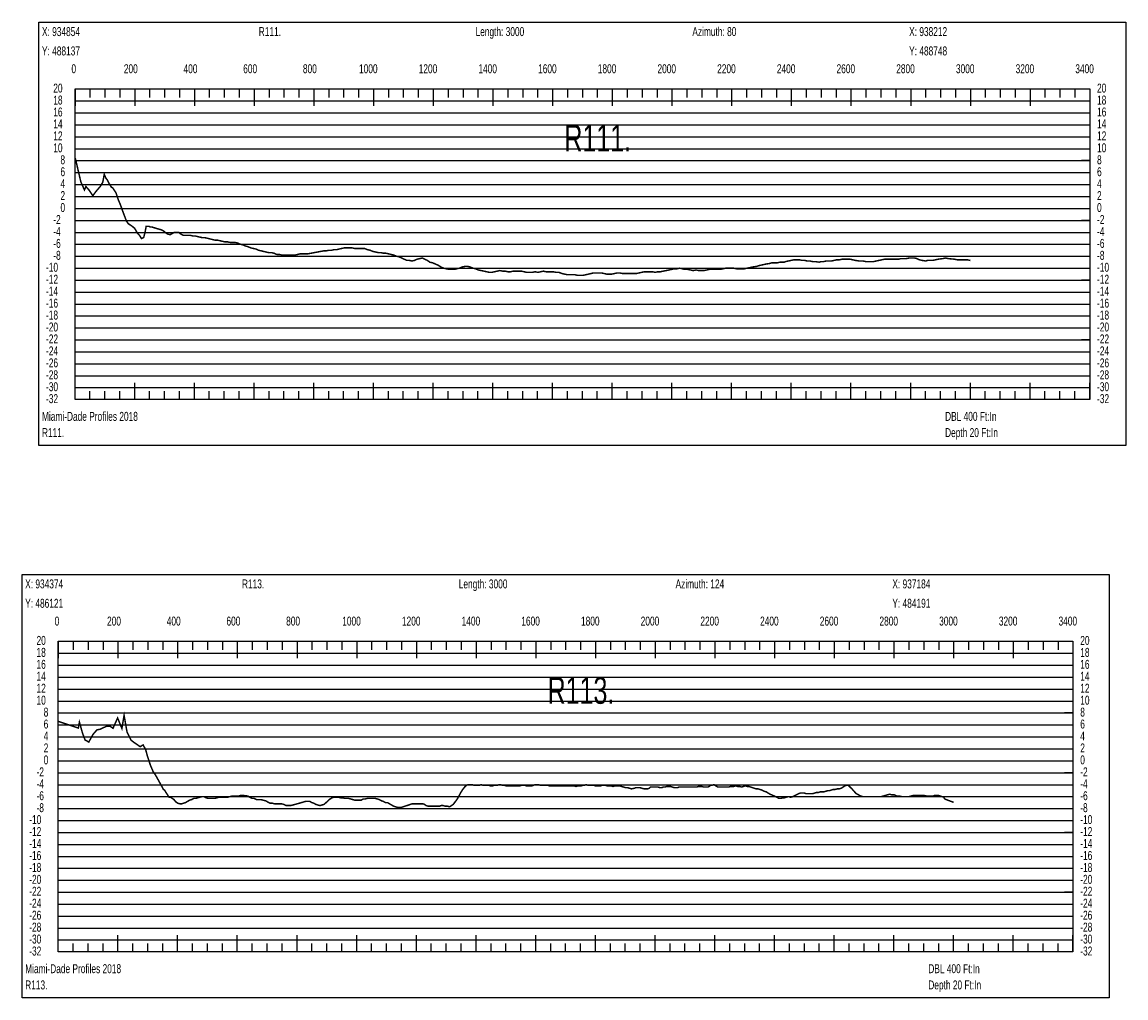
# Model space of a CAD drawing. Header units: inches. Extents: x 471865 to 538526, y 1054316 to 1102451.
# Tile 109 of 114: x 534827 to 538526, y 1089015 to 1092283. Entities that reach past the tile are written whole.
import ezdxf

# ---------------------------------------------------------------- set-up
doc = ezdxf.new("R2010")
doc.units = ezdxf.units.IN
doc.header["$MEASUREMENT"] = 0
for name, color, linetype in [('LABELS', 7, 'Continuous'), ('X_Gr1', 7, 'Continuous'), ('XSECTION', 7, 'Continuous')]:
    doc.layers.add(name, color=color, linetype=linetype)
doc.styles.get("Standard").update_dxf_attribs({"font": 'arial.ttf'})

msp = doc.modelspace()

# ---------------------------------------------------------------- linework, layer by layer
at = {"layer": 'X_Gr1', "color": 6, "linetype": 'Continuous', "lineweight": 18, "true_color": 0xff00ff, "transparency": 33554687, "const_width": 5}
for points in [[(535005.4, 1091826.8), (535005.4, 1091826.8), (535023.7, 1091748.8), (535028.3, 1091737), (535036.1, 1091721.1), (535040.8, 1091732.1), (535052.2, 1091719.4), (535063.9, 1091701.5), (535077.3, 1091719), (535089.5, 1091733), (535097.3, 1091746.7), (535102.4, 1091772.9), (535107.9, 1091760.2), (535112.9, 1091753.7), (535117.8, 1091743.6), (535125.7, 1091730.6), (535130.6, 1091727.7), (535142, 1091710.6), (535150, 1091686.4), (535156.7, 1091670.7), (535163.9, 1091650.4), (535176.8, 1091616.2), (535183.2, 1091607.4), (535193.2, 1091601.1), (535203.9, 1091592.7), (535213.4, 1091576.1), (535220.2, 1091568.8), (535227.3, 1091557.8), (535234.5, 1091561.3), (535239.5, 1091580.9), (535242.7, 1091598.8), (535247.2, 1091598.8), (535251.8, 1091598.8), (535256.6, 1091596.8), (535262, 1091596.8), (535267.8, 1091594.8), (535274.2, 1091592.8), (535280.9, 1091590.8), (535287.8, 1091588.8), (535294.8, 1091586.8), (535301.7, 1091582.8), (535308.7, 1091576.8), (535315.7, 1091572.8), (535322.8, 1091570.8), (535330.2, 1091574.8), (535337.2, 1091578.8), (535344.4, 1091578.8), (535351.8, 1091578.8), (535359.3, 1091572.8), (535367.2, 1091568.8), (535374.9, 1091568.8), (535382.8, 1091568.8), (535390.6, 1091568.8), (535398.3, 1091566.8), (535406.3, 1091566.8), (535414.3, 1091564.8), (535422.8, 1091562.8), (535431.3, 1091560.8), (535440, 1091560.8), (535448.6, 1091558.8), (535456.6, 1091556.8), (535464.6, 1091554.8), (535472.9, 1091552.8), (535481.3, 1091552.8), (535489.8, 1091550.8), (535498.4, 1091548.8), (535507.3, 1091546.8), (535516.1, 1091546.8), (535524.8, 1091544.8), (535533.4, 1091544.8), (535541.5, 1091544.8), (535549.9, 1091542.8), (535558.6, 1091538.8), (535567.2, 1091536.8), (535575.9, 1091532.8), (535584.2, 1091530.8), (535592.8, 1091526.8), (535601.7, 1091524.8), (535610.7, 1091522.8), (535619.7, 1091518.8), (535628.2, 1091516.8), (535636.5, 1091514.8), (535644.8, 1091512.8), (535653.4, 1091510.8), (535662.6, 1091510.8), (535671.5, 1091508.8), (535680.2, 1091504.8), (535688.5, 1091504.8), (535697.3, 1091502.8), (535706.9, 1091502.8), (535716.1, 1091502.8), (535725.1, 1091502.8), (535733.8, 1091502.8), (535742.2, 1091502.8), (535750.6, 1091504.8), (535758.8, 1091506.8), (535767.2, 1091506.8), (535775.7, 1091506.8), (535784.2, 1091506.8), (535790.1, 1091507.9), (535796, 1091509), (535801.9, 1091510.1), (535807.8, 1091511.2), (535813.7, 1091512.3), (535819.6, 1091513.4), (535825.5, 1091514.5), (535831.4, 1091515.6), (535837.3, 1091516.7), (535837.7, 1091516.8), (535846.3, 1091516.8), (535855.2, 1091518.8), (535864.1, 1091518.8), (535872.6, 1091520.8), (535880.9, 1091520.8), (535889.1, 1091522.8), (535897.9, 1091524.8), (535906.7, 1091526.8), (535915.5, 1091526.8), (535924.5, 1091526.8), (535932.5, 1091526.8), (535940.9, 1091524.8), (535949.2, 1091524.8), (535957.7, 1091524.8), (535966.4, 1091524.8), (535974.8, 1091524.8), (535983.9, 1091520.8), (535993.2, 1091518.8), (536002.6, 1091514.8), (536012, 1091512.8), (536020.9, 1091510.8), (536029.6, 1091510.8), (536038.1, 1091508.8), (536046.4, 1091508.8), (536054.9, 1091506.8), (536063.4, 1091504.8), (536072.3, 1091502.8), (536081.3, 1091498.8), (536090.1, 1091496.8), (536099, 1091492.8), (536107.5, 1091488.8), (536116.2, 1091484.8), (536124.8, 1091484.8), (536133.3, 1091482.8), (536142, 1091484.8), (536150.6, 1091488.8), (536159.4, 1091490.8), (536168.2, 1091492.8), (536176.6, 1091488.8), (536184.9, 1091484.8), (536193.3, 1091478.8), (536202.3, 1091476.8), (536211.6, 1091472.8), (536220.9, 1091468.8), (536230.4, 1091462.8), (536239.4, 1091458.8), (536248.3, 1091456.8), (536257.2, 1091454.8), (536266, 1091454.8), (536274.9, 1091454.8), (536283.7, 1091456.8), (536292.7, 1091458.8), (536301.9, 1091462.8), (536311, 1091464.8), (536320.1, 1091464.8), (536328.8, 1091462.8), (536337.7, 1091458.8), (536346.6, 1091456.8), (536355.7, 1091452.8), (536365.3, 1091450.8), (536374.6, 1091448.8), (536383.7, 1091446.8), (536392.6, 1091444.8), (536401.1, 1091444.8), (536410, 1091446.8), (536419, 1091448.8), (536428.1, 1091450.8), (536437.2, 1091448.8), (536445.9, 1091448.8), (536454.7, 1091446.8), (536463.4, 1091446.8), (536472.5, 1091448.8), (536481.9, 1091448.8), (536491.1, 1091448.8), (536500.4, 1091448.8), (536509, 1091446.8), (536517.7, 1091444.8), (536526.8, 1091444.8), (536536.3, 1091444.8), (536546.1, 1091446.8), (536555.3, 1091444.8), (536564.6, 1091446.8), (536573.8, 1091448.8), (536582.5, 1091446.8), (536590.8, 1091446.8), (536598.7, 1091446.8), (536607.1, 1091446.8), (536616.2, 1091444.8), (536625.9, 1091444.8), (536636, 1091440.8), (536645.2, 1091438.8), (536654, 1091436.8), (536662.4, 1091436.8), (536670.6, 1091436.8), (536679.3, 1091436.8), (536688.2, 1091434.8), (536697.4, 1091434.8), (536706.8, 1091434.8), (536715.8, 1091436.8), (536724.7, 1091438.8), (536733.1, 1091440.8), (536741.2, 1091442.8), (536749.8, 1091442.8), (536759, 1091442.8), (536768.6, 1091442.8), (536777.5, 1091440.8), (536786.1, 1091438.8), (536794.5, 1091438.8), (536802.9, 1091438.8), (536811.7, 1091440.8), (536820.6, 1091442.8), (536830.1, 1091442.8), (536839.7, 1091440.8), (536849.1, 1091440.8), (536858.4, 1091440.8), (536867.5, 1091440.8), (536876.5, 1091440.8), (536885.2, 1091440.8), (536893.9, 1091442.8), (536903.1, 1091444.8), (536912.2, 1091446.8), (536921.6, 1091446.8), (536930.9, 1091446.8), (536939.8, 1091446.8), (536948.2, 1091444.8), (536956.8, 1091446.8), (536965.8, 1091446.8), (536974.9, 1091448.8), (536984.8, 1091450.8), (536995, 1091452.8), (537003.6, 1091454.8), (537012.7, 1091456.8), (537021.6, 1091456.8), (537030.2, 1091458.8), (537038.7, 1091456.8), (537047.2, 1091454.8), (537056.6, 1091454.8), (537066.3, 1091452.8), (537075.6, 1091450.8), (537085.2, 1091452.8), (537094.4, 1091450.8), (537103.3, 1091450.8), (537112.1, 1091450.8), (537120.9, 1091452.8), (537130.2, 1091454.8), (537139.5, 1091454.8), (537148.8, 1091454.8), (537157.8, 1091454.8), (537166.6, 1091454.8), (537175.6, 1091456.8), (537184.4, 1091458.8), (537193.4, 1091458.8), (537202.4, 1091458.8), (537211.2, 1091458.8), (537220.3, 1091456.8), (537229.3, 1091456.8), (537238.3, 1091456.8), (537247.4, 1091456.8), (537256.6, 1091458.8), (537266, 1091460.8), (537275.2, 1091462.8), (537289.1, 1091464.8), (537293.8, 1091466.8), (537302.5, 1091468.8), (537311.5, 1091470.8), (537320.4, 1091472.8), (537333.9, 1091474.8), (537338.5, 1091476.8), (537347.7, 1091476.8), (537357.3, 1091476.8), (537366.5, 1091478.8), (537380.3, 1091478.8), (537385, 1091480.8), (537394.2, 1091482.8), (537403.8, 1091484.8), (537413.2, 1091486.8), (537422.4, 1091486.8), (537431.6, 1091486.8), (537440.3, 1091484.8), (537449.2, 1091484.8), (537457.9, 1091482.8), (537466.8, 1091482.8), (537475.9, 1091480.8), (537484.9, 1091480.8), (537498.5, 1091478.8), (537503.1, 1091480.8), (537512.2, 1091480.8), (537521.3, 1091482.8), (537530.2, 1091482.8), (537539, 1091482.8), (537547.6, 1091484.8), (537556.4, 1091486.8), (537565.4, 1091486.8), (537574.3, 1091488.8), (537583.6, 1091488.8), (537592.7, 1091488.8), (537601.7, 1091488.8), (537610.5, 1091486.8), (537619.2, 1091484.8), (537632.3, 1091482.8), (537636.6, 1091482.8), (537645.3, 1091482.8), (537654, 1091480.8), (537662.7, 1091480.8), (537671.5, 1091480.8), (537680, 1091480.8), (537688.7, 1091482.8), (537698, 1091484.8), (537707.4, 1091486.8), (537717.1, 1091488.8), (537726.1, 1091488.8), (537734.7, 1091488.8), (537743.1, 1091488.8), (537751.6, 1091488.8), (537765.1, 1091488.8), (537769.8, 1091490.8), (537779.6, 1091490.8), (537789.6, 1091490.8), (537799.2, 1091492.8), (537812.9, 1091492.8), (537817.3, 1091492.8), (537825.5, 1091490.8), (537833.8, 1091486.8), (537842.2, 1091484.8), (537855.8, 1091482.8), (537860.3, 1091484.8), (537869.4, 1091484.8), (537878.6, 1091484.8), (537887.5, 1091486.8), (537896.1, 1091488.8), (537911.9, 1091490.8), (537920.9, 1091492.8), (537930.8, 1091490.8), (537951.3, 1091488.8), (537961, 1091486.8), (537970.3, 1091486.8), (537978.7, 1091486.8), (537990.8, 1091486.8), (537994.9, 1091486.8), (538003.4, 1091484.8), (538004.4, 1091484.6)], [(534948.2, 1089941.3), (534948.2, 1089941.3), (535015.5, 1089918.9), (535019.1, 1089938.7), (535029.5, 1089901.8), (535038.1, 1089878.9), (535050.5, 1089872.1), (535064.5, 1089897.4), (535077.7, 1089912.7), (535088.9, 1089915.1), (535100.1, 1089920.4), (535110.3, 1089924.9), (535122.3, 1089924.8), (535131.6, 1089918), (535147.1, 1089952.6), (535161.4, 1089917.8), (535168.8, 1089961.4), (535178.5, 1089906.3), (535192.2, 1089878.1), (535202.6, 1089870.3), (535212.5, 1089863.6), (535222.7, 1089856.5), (535232.6, 1089862.5), (535241.3, 1089846), (535247.4, 1089823.6), (535256.5, 1089795.8), (535265.4, 1089774.6), (535275, 1089760), (535287.5, 1089737.4), (535300.7, 1089713.4), (535304.3, 1089711), (535319.4, 1089687.3), (535324.4, 1089687.3), (535330.1, 1089683.3), (535336, 1089679.3), (535342.4, 1089671.3), (535348.8, 1089667.3), (535355.2, 1089665.3), (535361.8, 1089665.3), (535368.4, 1089667.3), (535374.9, 1089669.3), (535381.4, 1089673.3), (535388.3, 1089677.3), (535395.2, 1089679.3), (535402.1, 1089683.3), (535409.2, 1089683.3), (535416, 1089685.3), (535422.9, 1089687.3), (535429.8, 1089689.3), (535436.5, 1089689.3), (535443.6, 1089685.3), (535450.8, 1089683.3), (535458.2, 1089683.3), (535465.8, 1089683.3), (535472.9, 1089683.3), (535480, 1089685.3), (535487, 1089687.3), (535494.1, 1089687.3), (535501.3, 1089687.3), (535508.4, 1089687.3), (535515.8, 1089687.3), (535523.4, 1089689.3), (535530.9, 1089691.3), (535538.5, 1089691.3), (535545.7, 1089691.3), (535552.8, 1089691.3), (535560, 1089693.3), (535567.5, 1089693.3), (535582.6, 1089691.3), (535590.2, 1089687.3), (535597.5, 1089683.3), (535604.9, 1089683.3), (535612.3, 1089679.3), (535619.7, 1089679.3), (535627.2, 1089679.3), (535634.9, 1089677.3), (535642.6, 1089675.3), (535650.3, 1089671.3), (535657.5, 1089667.3), (535665, 1089667.3), (535672.5, 1089665.3), (535680.2, 1089665.3), (535688.2, 1089665.3), (535696, 1089665.3), (535703.8, 1089663.3), (535711.6, 1089659.3), (535719.4, 1089659.3), (535727, 1089659.3), (535734.5, 1089661.3), (535741.9, 1089663.3), (535749.1, 1089665.3), (535756.3, 1089667.3), (535763.3, 1089669.3), (535770, 1089671.3), (535776.9, 1089673.3), (535783.9, 1089673.3), (535791, 1089673.3), (535798, 1089669.3), (535804.5, 1089667.3), (535811.1, 1089663.3), (535817.8, 1089661.3), (535824.8, 1089659.3), (535832, 1089661.3), (535838.9, 1089663.3), (535845.7, 1089669.3), (535852.2, 1089675.3), (535858.7, 1089681.3), (535865.6, 1089685.3), (535872.5, 1089687.3), (535879.8, 1089687.3), (535887.1, 1089687.3), (535894.3, 1089685.3), (535901.4, 1089685.3), (535908.1, 1089683.3), (535914.8, 1089683.3), (535921.5, 1089683.3), (535928.4, 1089681.3), (535935.4, 1089679.3), (535942.4, 1089677.3), (535949.5, 1089677.3), (535956.4, 1089677.3), (535963.2, 1089677.3), (535970, 1089681.3), (535976.6, 1089681.3), (535983.5, 1089683.3), (535990.3, 1089683.3), (535997, 1089683.3), (536004, 1089683.3), (536010.9, 1089683.3), (536017.7, 1089681.3), (536024.4, 1089679.3), (536030.9, 1089675.3), (536037.6, 1089673.3), (536044.3, 1089669.3), (536051.2, 1089669.3), (536058.1, 1089665.3), (536064.9, 1089661.3), (536071.8, 1089657.3), (536078.3, 1089655.3), (536084.9, 1089653.3), (536091.3, 1089653.3), (536097.7, 1089653.3), (536104.1, 1089655.3), (536110.3, 1089657.3), (536116.5, 1089659.3), (536122.6, 1089661.3), (536128.4, 1089663.3), (536134.2, 1089665.3), (536140, 1089665.3), (536146, 1089665.3), (536152, 1089665.3), (536157.9, 1089665.3), (536163.8, 1089665.3), (536169.5, 1089665.3), (536175.3, 1089663.3), (536181.2, 1089659.3), (536186.9, 1089657.3), (536192.8, 1089657.3), (536199.1, 1089657.3), (536205.8, 1089657.3), (536212.7, 1089657.3), (536219.2, 1089657.3), (536225.6, 1089657.3), (536231.6, 1089659.3), (536237.9, 1089659.3), (536244.7, 1089657.3), (536251.8, 1089657.3), (536259.3, 1089655.3), (536265.8, 1089659.3), (536271.8, 1089663.3), (536277.7, 1089671.3), (536284, 1089679.3), (536290.6, 1089691.3), (536297.1, 1089703.3), (536303.5, 1089713.3), (536309.8, 1089721.3), (536315.9, 1089727.3), (536322, 1089729.3), (536328.2, 1089729.3), (536334.6, 1089729.3), (536341, 1089727.3), (536347.3, 1089727.3), (536353.6, 1089727.3), (536359.5, 1089727.3), (536365.3, 1089729.3), (536371.1, 1089727.3), (536377, 1089727.3), (536383.4, 1089727.3), (536389.9, 1089727.3), (536396.7, 1089725.3), (536403.2, 1089725.3), (536409.1, 1089727.3), (536414.7, 1089727.3), (536420, 1089727.3), (536425.2, 1089729.3), (536430.5, 1089729.3), (536436.1, 1089727.3), (536442.3, 1089727.3), (536448.3, 1089725.3), (536453.9, 1089725.3), (536458.9, 1089725.3), (536463.7, 1089725.3), (536468.7, 1089725.3), (536473.8, 1089725.3), (536479.3, 1089725.3), (536484.8, 1089725.3), (536490.1, 1089725.3), (536495.4, 1089725.3), (536500.4, 1089727.3), (536505.6, 1089727.3), (536511.1, 1089727.3), (536517, 1089725.3), (536523.4, 1089725.3), (536529.5, 1089725.3), (536535.2, 1089725.3), (536540.7, 1089727.3), (536546, 1089729.3), (536551.5, 1089729.3), (536557.1, 1089729.3), (536562.9, 1089727.3), (536568.8, 1089727.3), (536574.7, 1089727.3), (536580.9, 1089727.3), (536587.5, 1089727.3), (536594.5, 1089725.3), (536601.3, 1089725.3), (536607.4, 1089725.3), (536613.1, 1089725.3), (536618.7, 1089725.3), (536624.6, 1089725.3), (536630.4, 1089725.3), (536635.9, 1089725.3), (536641.1, 1089725.3), (536646.5, 1089725.3), (536652.2, 1089725.3), (536658.4, 1089725.3), (536664.7, 1089725.3), (536671.1, 1089725.3), (536677.2, 1089725.3), (536683.1, 1089723.3), (536688.9, 1089725.3), (536694.7, 1089725.3), (536700.6, 1089725.3), (536706, 1089727.3), (536711.4, 1089727.3), (536717, 1089729.3), (536723, 1089727.3), (536729.5, 1089727.3), (536735.9, 1089727.3), (536742.3, 1089727.3), (536748.5, 1089725.3), (536754.5, 1089725.3), (536760.1, 1089725.3), (536765.4, 1089725.3), (536770.5, 1089727.3), (536775.8, 1089727.3), (536781.3, 1089727.3), (536787.4, 1089725.3), (536793.8, 1089725.3), (536800.3, 1089725.3), (536806.9, 1089723.3), (536813.1, 1089725.3), (536818.8, 1089725.3), (536824.1, 1089725.3), (536829.6, 1089725.3), (536835.8, 1089723.3), (536842.3, 1089721.3), (536849.2, 1089719.3), (536855.8, 1089719.3), (536862.1, 1089717.3), (536868.2, 1089715.3), (536878.4, 1089717.3), (536883.4, 1089719.3), (536889.5, 1089719.3), (536896.7, 1089719.3), (536904.1, 1089717.3), (536911.2, 1089715.3), (536917.5, 1089715.3), (536923.1, 1089715.3), (536928, 1089717.3), (536932.9, 1089721.3), (536938.4, 1089721.3), (536944.7, 1089721.3), (536951.4, 1089721.3), (536958.1, 1089721.3), (536964.4, 1089719.3), (536970.3, 1089719.3), (536975.7, 1089721.3), (536981.1, 1089721.3), (536986.8, 1089723.3), (536993, 1089723.3), (536999.6, 1089723.3), (537006.2, 1089721.3), (537012.3, 1089719.3), (537017.8, 1089719.3), (537022.9, 1089719.3), (537028.3, 1089721.3), (537034, 1089721.3), (537040.2, 1089721.3), (537046.3, 1089721.3), (537052.3, 1089721.3), (537058.3, 1089721.3), (537064.3, 1089721.3), (537070.3, 1089721.3), (537076.3, 1089721.3), (537082.2, 1089721.3), (537087.9, 1089721.3), (537093.2, 1089723.3), (537098.7, 1089723.3), (537104.6, 1089723.3), (537111.2, 1089721.3), (537117.9, 1089721.3), (537123.9, 1089721.3), (537129.2, 1089723.3), (537134.1, 1089727.3), (537139.1, 1089727.3), (537145.1, 1089729.3), (537151.6, 1089725.3), (537158.3, 1089721.3), (537164.7, 1089721.3), (537170.7, 1089721.3), (537176.8, 1089721.3), (537182.8, 1089721.3), (537188.8, 1089721.3), (537194.7, 1089721.3), (537200.4, 1089723.3), (537206.1, 1089723.3), (537211.8, 1089723.3), (537218, 1089725.3), (537224.6, 1089723.3), (537231.4, 1089723.3), (537238.2, 1089721.3), (537250.3, 1089725.3), (537256.2, 1089723.3), (537262.1, 1089723.3), (537268.2, 1089721.3), (537274.2, 1089719.3), (537280.1, 1089717.3), (537286.1, 1089715.3), (537292.3, 1089715.3), (537299, 1089713.3), (537306, 1089711.3), (537313.1, 1089707.3), (537320.2, 1089705.3), (537326.8, 1089701.3), (537333.3, 1089697.3), (537347.5, 1089691.3), (537355.4, 1089687.3), (537362.9, 1089683.3), (537369.5, 1089683.3), (537375.3, 1089685.3), (537381, 1089685.3), (537387.5, 1089687.3), (537394.7, 1089689.3), (537402.3, 1089687.3), (537409.9, 1089689.3), (537417.2, 1089693.3), (537429.4, 1089699.3), (537435, 1089701.3), (537440.9, 1089701.3), (537447.2, 1089701.3), (537454.1, 1089699.3), (537461.5, 1089699.3), (537468.9, 1089699.3), (537476.1, 1089699.3), (537482.8, 1089701.3), (537489.3, 1089703.3), (537495.6, 1089703.3), (537501.8, 1089705.3), (537508, 1089705.3), (537514.2, 1089705.3), (537520.4, 1089707.3), (537526.5, 1089709.3), (537532.6, 1089709.3), (537538.8, 1089711.3), (537545.1, 1089713.3), (537551.7, 1089713.3), (537558.3, 1089715.3), (537565.1, 1089715.3), (537571.7, 1089717.3), (537577.8, 1089721.3), (537583.8, 1089725.3), (537589.6, 1089727.3), (537595.4, 1089727.3), (537601.2, 1089721.3), (537607.6, 1089715.3), (537614.5, 1089707.3), (537621.8, 1089699.3), (537629.5, 1089695.3), (537637, 1089691.3), (537644, 1089689.3), (537650.4, 1089689.3), (537663.5, 1089689.3), (537671, 1089689.3), (537679.4, 1089689.3), (537688.3, 1089689.3), (537697.5, 1089689.3), (537706.1, 1089689.3), (537726.6, 1089695.3), (537733.4, 1089697.3), (537741.3, 1089695.3), (537749.4, 1089695.3), (537757.6, 1089691.3), (537765.8, 1089691.3), (537774.2, 1089689.3), (537782.7, 1089689.3), (537791, 1089689.3), (537798.7, 1089689.3), (537805.9, 1089691.3), (537812.7, 1089693.3), (537825.6, 1089693.3), (537832.9, 1089693.3), (537844.9, 1089693.3), (537849, 1089693.3), (537857.7, 1089691.3), (537865.9, 1089691.3), (537873, 1089691.3), (537879.2, 1089691.3), (537885, 1089693.3), (537890.9, 1089693.3), (537897, 1089693.3), (537903.9, 1089691.3), (537915, 1089687.3), (537918.7, 1089681.3), (537924.2, 1089679.2), (537930.1, 1089676.9), (537936, 1089674.7), (537941.9, 1089672.4), (537947.8, 1089670.2), (537948.2, 1089670)]]:
    msp.add_lwpolyline(points, dxfattribs=at)
at = {"layer": 'XSECTION', "color": 18, "linetype": 'Continuous', "true_color": 0x000000}
for points in [[(534883.2, 1092282.8), (538525.6, 1092282.8), (538525.6, 1090864.8), (534883.2, 1090864.8), (534883.2, 1092282.8)], [(535004.4, 1092058.8), (538404.4, 1092058.8), (538404.4, 1091018.8), (535004.4, 1091018.8), (535004.4, 1092058.8)], [(535004.4, 1092058.8), (535004.4, 1092002.4)], [(535004.4, 1092058.8), (535004.4, 1092002.4)], [(535004.4, 1092058.8), (535004.4, 1092030.8)], [(535004.4, 1092058.8), (535004.4, 1092030.8)], [(535054.4, 1092058.8), (535054.4, 1092030.8)], [(535104.4, 1092058.8), (535104.4, 1092030.8)], [(535154.4, 1092058.8), (535154.4, 1092030.8)], [(535204.4, 1092058.8), (535204.4, 1092002.4)], [(535204.4, 1092058.8), (535204.4, 1092030.8)], [(535254.4, 1092058.8), (535254.4, 1092030.8)], [(535304.4, 1092058.8), (535304.4, 1092030.8)], [(535354.4, 1092058.8), (535354.4, 1092030.8)], [(535404.4, 1092058.8), (535404.4, 1092002.4)], [(535404.4, 1092058.8), (535404.4, 1092030.8)], [(535454.4, 1092058.8), (535454.4, 1092030.8)], [(535504.4, 1092058.8), (535504.4, 1092030.8)], [(535554.4, 1092058.8), (535554.4, 1092030.8)], [(535604.4, 1092058.8), (535604.4, 1092002.4)], [(535604.4, 1092058.8), (535604.4, 1092030.8)], [(535654.4, 1092058.8), (535654.4, 1092030.8)], [(535704.4, 1092058.8), (535704.4, 1092030.8)], [(535754.4, 1092058.8), (535754.4, 1092030.8)], [(535804.4, 1092058.8), (535804.4, 1092002.4)], [(535804.4, 1092058.8), (535804.4, 1092030.8)], [(535854.4, 1092058.8), (535854.4, 1092030.8)], [(535904.4, 1092058.8), (535904.4, 1092030.8)], [(535954.4, 1092058.8), (535954.4, 1092030.8)], [(536004.4, 1092058.8), (536004.4, 1092002.4)], [(536004.4, 1092058.8), (536004.4, 1092030.8)], [(536054.4, 1092058.8), (536054.4, 1092030.8)], [(536104.4, 1092058.8), (536104.4, 1092030.8)], [(536154.4, 1092058.8), (536154.4, 1092030.8)], [(536204.4, 1092058.8), (536204.4, 1092002.4)], [(536204.4, 1092058.8), (536204.4, 1092030.8)], [(536254.4, 1092058.8), (536254.4, 1092030.8)], [(536304.4, 1092058.8), (536304.4, 1092030.8)], [(536354.4, 1092058.8), (536354.4, 1092030.8)], [(536404.4, 1092058.8), (536404.4, 1092002.4)], [(536404.4, 1092058.8), (536404.4, 1092030.8)], [(536454.4, 1092058.8), (536454.4, 1092030.8)], [(536504.4, 1092058.8), (536504.4, 1092030.8)], [(536554.4, 1092058.8), (536554.4, 1092030.8)], [(536604.4, 1092058.8), (536604.4, 1092002.4)], [(536604.4, 1092058.8), (536604.4, 1092030.8)], [(536654.4, 1092058.8), (536654.4, 1092030.8)], [(536704.4, 1092058.8), (536704.4, 1092030.8)], [(536754.4, 1092058.8), (536754.4, 1092030.8)], [(536804.4, 1092058.8), (536804.4, 1092002.4)], [(536804.4, 1092058.8), (536804.4, 1092030.8)], [(536854.4, 1092058.8), (536854.4, 1092030.8)], [(536904.4, 1092058.8), (536904.4, 1092030.8)], [(536954.4, 1092058.8), (536954.4, 1092030.8)], [(537004.4, 1092058.8), (537004.4, 1092002.4)], [(537004.4, 1092058.8), (537004.4, 1092030.8)], [(537054.4, 1092058.8), (537054.4, 1092030.8)], [(537104.4, 1092058.8), (537104.4, 1092030.8)], [(537154.4, 1092058.8), (537154.4, 1092030.8)], [(537204.4, 1092058.8), (537204.4, 1092002.4)], [(537204.4, 1092058.8), (537204.4, 1092030.8)], [(537254.4, 1092058.8), (537254.4, 1092030.8)], [(537304.4, 1092058.8), (537304.4, 1092030.8)], [(537354.4, 1092058.8), (537354.4, 1092030.8)], [(537404.4, 1092058.8), (537404.4, 1092002.4)], [(537404.4, 1092058.8), (537404.4, 1092030.8)], [(537454.4, 1092058.8), (537454.4, 1092030.8)], [(537504.4, 1092058.8), (537504.4, 1092030.8)], [(537554.4, 1092058.8), (537554.4, 1092030.8)], [(537604.4, 1092058.8), (537604.4, 1092002.4)], [(537604.4, 1092058.8), (537604.4, 1092030.8)], [(537654.4, 1092058.8), (537654.4, 1092030.8)], [(537704.4, 1092058.8), (537704.4, 1092030.8)], [(537754.4, 1092058.8), (537754.4, 1092030.8)], [(537804.4, 1092058.8), (537804.4, 1092002.4)], [(537804.4, 1092058.8), (537804.4, 1092030.8)], [(537854.4, 1092058.8), (537854.4, 1092030.8)], [(537904.4, 1092058.8), (537904.4, 1092030.8)], [(537954.4, 1092058.8), (537954.4, 1092030.8)], [(538004.4, 1092058.8), (538004.4, 1092002.4)], [(538004.4, 1092058.8), (538004.4, 1092030.8)], [(538054.4, 1092058.8), (538054.4, 1092030.8)], [(538104.4, 1092058.8), (538104.4, 1092030.8)], [(538154.4, 1092058.8), (538154.4, 1092030.8)], [(538204.4, 1092058.8), (538204.4, 1092002.4)], [(538204.4, 1092058.8), (538204.4, 1092030.8)], [(538254.4, 1092058.8), (538254.4, 1092030.8)], [(538304.4, 1092058.8), (538304.4, 1092030.8)], [(538354.4, 1092058.8), (538354.4, 1092030.8)], [(538404.4, 1092058.8), (538404.4, 1092002.4)], [(538404.4, 1092058.8), (538404.4, 1092030.8)], [(535004.4, 1091818.8), (535032.4, 1091818.8)], [(538404.4, 1091818.8), (538376.4, 1091818.8)], [(535004.4, 1091618.8), (535032.4, 1091618.8)], [(538404.4, 1091618.8), (538376.4, 1091618.8)], [(535004.4, 1091418.8), (535032.4, 1091418.8)], [(538404.4, 1091418.8), (538376.4, 1091418.8)], [(535004.4, 1091218.8), (535032.4, 1091218.8)], [(538404.4, 1091218.8), (538376.4, 1091218.8)], [(535004.4, 1091018.8), (535004.4, 1091075.2)], [(535004.4, 1091018.8), (535004.4, 1091075.2)], [(535004.4, 1091018.8), (535004.4, 1091046.8)], [(535004.4, 1091018.8), (535004.4, 1091046.8)], [(535054.4, 1091018.8), (535054.4, 1091046.8)], [(535104.4, 1091018.8), (535104.4, 1091046.8)], [(535154.4, 1091018.8), (535154.4, 1091046.8)], [(535204.4, 1091018.8), (535204.4, 1091075.2)], [(535204.4, 1091018.8), (535204.4, 1091046.8)], [(535254.4, 1091018.8), (535254.4, 1091046.8)], [(535304.4, 1091018.8), (535304.4, 1091046.8)], [(535354.4, 1091018.8), (535354.4, 1091046.8)], [(535404.4, 1091018.8), (535404.4, 1091075.2)], [(535404.4, 1091018.8), (535404.4, 1091046.8)], [(535454.4, 1091018.8), (535454.4, 1091046.8)], [(535504.4, 1091018.8), (535504.4, 1091046.8)], [(535554.4, 1091018.8), (535554.4, 1091046.8)], [(535604.4, 1091018.8), (535604.4, 1091075.2)], [(535604.4, 1091018.8), (535604.4, 1091046.8)], [(535654.4, 1091018.8), (535654.4, 1091046.8)], [(535704.4, 1091018.8), (535704.4, 1091046.8)], [(535754.4, 1091018.8), (535754.4, 1091046.8)], [(535804.4, 1091018.8), (535804.4, 1091075.2)], [(535804.4, 1091018.8), (535804.4, 1091046.8)], [(535854.4, 1091018.8), (535854.4, 1091046.8)], [(535904.4, 1091018.8), (535904.4, 1091046.8)], [(535954.4, 1091018.8), (535954.4, 1091046.8)], [(536004.4, 1091018.8), (536004.4, 1091075.2)], [(536004.4, 1091018.8), (536004.4, 1091046.8)], [(536054.4, 1091018.8), (536054.4, 1091046.8)], [(536104.4, 1091018.8), (536104.4, 1091046.8)], [(536154.4, 1091018.8), (536154.4, 1091046.8)], [(536204.4, 1091018.8), (536204.4, 1091075.2)], [(536204.4, 1091018.8), (536204.4, 1091046.8)], [(536254.4, 1091018.8), (536254.4, 1091046.8)], [(536304.4, 1091018.8), (536304.4, 1091046.8)], [(536354.4, 1091018.8), (536354.4, 1091046.8)], [(536404.4, 1091018.8), (536404.4, 1091075.2)], [(536404.4, 1091018.8), (536404.4, 1091046.8)], [(536454.4, 1091018.8), (536454.4, 1091046.8)], [(536504.4, 1091018.8), (536504.4, 1091046.8)], [(536554.4, 1091018.8), (536554.4, 1091046.8)], [(536604.4, 1091018.8), (536604.4, 1091075.2)], [(536604.4, 1091018.8), (536604.4, 1091046.8)], [(536654.4, 1091018.8), (536654.4, 1091046.8)], [(536704.4, 1091018.8), (536704.4, 1091046.8)], [(536754.4, 1091018.8), (536754.4, 1091046.8)], [(536804.4, 1091018.8), (536804.4, 1091075.2)], [(536804.4, 1091018.8), (536804.4, 1091046.8)], [(536854.4, 1091018.8), (536854.4, 1091046.8)], [(536904.4, 1091018.8), (536904.4, 1091046.8)], [(536954.4, 1091018.8), (536954.4, 1091046.8)], [(537004.4, 1091018.8), (537004.4, 1091075.2)], [(537004.4, 1091018.8), (537004.4, 1091046.8)], [(537054.4, 1091018.8), (537054.4, 1091046.8)], [(537104.4, 1091018.8), (537104.4, 1091046.8)], [(537154.4, 1091018.8), (537154.4, 1091046.8)], [(537204.4, 1091018.8), (537204.4, 1091075.2)], [(537204.4, 1091018.8), (537204.4, 1091046.8)], [(537254.4, 1091018.8), (537254.4, 1091046.8)], [(537304.4, 1091018.8), (537304.4, 1091046.8)], [(537354.4, 1091018.8), (537354.4, 1091046.8)], [(537404.4, 1091018.8), (537404.4, 1091075.2)], [(537404.4, 1091018.8), (537404.4, 1091046.8)], [(537454.4, 1091018.8), (537454.4, 1091046.8)], [(537504.4, 1091018.8), (537504.4, 1091046.8)], [(537554.4, 1091018.8), (537554.4, 1091046.8)], [(537604.4, 1091018.8), (537604.4, 1091075.2)], [(537604.4, 1091018.8), (537604.4, 1091046.8)], [(537654.4, 1091018.8), (537654.4, 1091046.8)], [(537704.4, 1091018.8), (537704.4, 1091046.8)], [(537754.4, 1091018.8), (537754.4, 1091046.8)], [(537804.4, 1091018.8), (537804.4, 1091075.2)], [(537804.4, 1091018.8), (537804.4, 1091046.8)], [(537854.4, 1091018.8), (537854.4, 1091046.8)], [(537904.4, 1091018.8), (537904.4, 1091046.8)], [(537954.4, 1091018.8), (537954.4, 1091046.8)], [(538004.4, 1091018.8), (538004.4, 1091075.2)], [(538004.4, 1091018.8), (538004.4, 1091046.8)], [(538054.4, 1091018.8), (538054.4, 1091046.8)], [(538104.4, 1091018.8), (538104.4, 1091046.8)], [(538154.4, 1091018.8), (538154.4, 1091046.8)], [(538204.4, 1091018.8), (538204.4, 1091075.2)], [(538204.4, 1091018.8), (538204.4, 1091046.8)], [(538254.4, 1091018.8), (538254.4, 1091046.8)], [(538304.4, 1091018.8), (538304.4, 1091046.8)], [(538354.4, 1091018.8), (538354.4, 1091046.8)], [(538404.4, 1091018.8), (538404.4, 1091075.2)], [(538404.4, 1091018.8), (538404.4, 1091046.8)], [(534827, 1090433.3), (538469.4, 1090433.3), (538469.4, 1089015.3), (534827, 1089015.3), (534827, 1090433.3)], [(534948.2, 1090209.3), (538348.2, 1090209.3), (538348.2, 1089169.3), (534948.2, 1089169.3), (534948.2, 1090209.3)], [(534948.2, 1090209.3), (534948.2, 1090152.9)], [(534948.2, 1090209.3), (534948.2, 1090152.9)], [(534948.2, 1090209.3), (534948.2, 1090181.3)], [(534948.2, 1090209.3), (534948.2, 1090181.3)], [(534998.2, 1090209.3), (534998.2, 1090181.3)], [(535048.2, 1090209.3), (535048.2, 1090181.3)], [(535098.2, 1090209.3), (535098.2, 1090181.3)], [(535148.2, 1090209.3), (535148.2, 1090152.9)], [(535148.2, 1090209.3), (535148.2, 1090181.3)], [(535198.2, 1090209.3), (535198.2, 1090181.3)], [(535248.2, 1090209.3), (535248.2, 1090181.3)], [(535298.2, 1090209.3), (535298.2, 1090181.3)], [(535348.2, 1090209.3), (535348.2, 1090152.9)], [(535348.2, 1090209.3), (535348.2, 1090181.3)], [(535398.2, 1090209.3), (535398.2, 1090181.3)], [(535448.2, 1090209.3), (535448.2, 1090181.3)], [(535498.2, 1090209.3), (535498.2, 1090181.3)], [(535548.2, 1090209.3), (535548.2, 1090152.9)], [(535548.2, 1090209.3), (535548.2, 1090181.3)], [(535598.2, 1090209.3), (535598.2, 1090181.3)], [(535648.2, 1090209.3), (535648.2, 1090181.3)], [(535698.2, 1090209.3), (535698.2, 1090181.3)], [(535748.2, 1090209.3), (535748.2, 1090152.9)], [(535748.2, 1090209.3), (535748.2, 1090181.3)], [(535798.2, 1090209.3), (535798.2, 1090181.3)], [(535848.2, 1090209.3), (535848.2, 1090181.3)], [(535898.2, 1090209.3), (535898.2, 1090181.3)], [(535948.2, 1090209.3), (535948.2, 1090152.9)], [(535948.2, 1090209.3), (535948.2, 1090181.3)], [(535998.2, 1090209.3), (535998.2, 1090181.3)], [(536048.2, 1090209.3), (536048.2, 1090181.3)], [(536098.2, 1090209.3), (536098.2, 1090181.3)], [(536148.2, 1090209.3), (536148.2, 1090152.9)], [(536148.2, 1090209.3), (536148.2, 1090181.3)], [(536198.2, 1090209.3), (536198.2, 1090181.3)], [(536248.2, 1090209.3), (536248.2, 1090181.3)], [(536298.2, 1090209.3), (536298.2, 1090181.3)], [(536348.2, 1090209.3), (536348.2, 1090152.9)], [(536348.2, 1090209.3), (536348.2, 1090181.3)], [(536398.2, 1090209.3), (536398.2, 1090181.3)], [(536448.2, 1090209.3), (536448.2, 1090181.3)], [(536498.2, 1090209.3), (536498.2, 1090181.3)], [(536548.2, 1090209.3), (536548.2, 1090152.9)], [(536548.2, 1090209.3), (536548.2, 1090181.3)], [(536598.2, 1090209.3), (536598.2, 1090181.3)], [(536648.2, 1090209.3), (536648.2, 1090181.3)], [(536698.2, 1090209.3), (536698.2, 1090181.3)], [(536748.2, 1090209.3), (536748.2, 1090152.9)], [(536748.2, 1090209.3), (536748.2, 1090181.3)], [(536798.2, 1090209.3), (536798.2, 1090181.3)], [(536848.2, 1090209.3), (536848.2, 1090181.3)], [(536898.2, 1090209.3), (536898.2, 1090181.3)], [(536948.2, 1090209.3), (536948.2, 1090152.9)], [(536948.2, 1090209.3), (536948.2, 1090181.3)], [(536998.2, 1090209.3), (536998.2, 1090181.3)], [(537048.2, 1090209.3), (537048.2, 1090181.3)], [(537098.2, 1090209.3), (537098.2, 1090181.3)], [(537148.2, 1090209.3), (537148.2, 1090152.9)], [(537148.2, 1090209.3), (537148.2, 1090181.3)], [(537198.2, 1090209.3), (537198.2, 1090181.3)], [(537248.2, 1090209.3), (537248.2, 1090181.3)], [(537298.2, 1090209.3), (537298.2, 1090181.3)], [(537348.2, 1090209.3), (537348.2, 1090152.9)], [(537348.2, 1090209.3), (537348.2, 1090181.3)], [(537398.2, 1090209.3), (537398.2, 1090181.3)], [(537448.2, 1090209.3), (537448.2, 1090181.3)], [(537498.2, 1090209.3), (537498.2, 1090181.3)], [(537548.2, 1090209.3), (537548.2, 1090152.9)], [(537548.2, 1090209.3), (537548.2, 1090181.3)], [(537598.2, 1090209.3), (537598.2, 1090181.3)], [(537648.2, 1090209.3), (537648.2, 1090181.3)], [(537698.2, 1090209.3), (537698.2, 1090181.3)], [(537748.2, 1090209.3), (537748.2, 1090152.9)], [(537748.2, 1090209.3), (537748.2, 1090181.3)], [(537798.2, 1090209.3), (537798.2, 1090181.3)], [(537848.2, 1090209.3), (537848.2, 1090181.3)], [(537898.2, 1090209.3), (537898.2, 1090181.3)], [(537948.2, 1090209.3), (537948.2, 1090152.9)], [(537948.2, 1090209.3), (537948.2, 1090181.3)], [(537998.2, 1090209.3), (537998.2, 1090181.3)], [(538048.2, 1090209.3), (538048.2, 1090181.3)], [(538098.2, 1090209.3), (538098.2, 1090181.3)], [(538148.2, 1090209.3), (538148.2, 1090152.9)], [(538148.2, 1090209.3), (538148.2, 1090181.3)], [(538198.2, 1090209.3), (538198.2, 1090181.3)], [(538248.2, 1090209.3), (538248.2, 1090181.3)], [(538298.2, 1090209.3), (538298.2, 1090181.3)], [(538348.2, 1090209.3), (538348.2, 1090152.9)], [(538348.2, 1090209.3), (538348.2, 1090181.3)], [(534948.2, 1089969.3), (534976.2, 1089969.3)], [(538348.2, 1089969.3), (538320.2, 1089969.3)], [(534948.2, 1089769.3), (534976.2, 1089769.3)], [(538348.2, 1089769.3), (538320.2, 1089769.3)], [(534948.2, 1089569.3), (534976.2, 1089569.3)], [(538348.2, 1089569.3), (538320.2, 1089569.3)], [(534948.2, 1089369.3), (534976.2, 1089369.3)], [(538348.2, 1089369.3), (538320.2, 1089369.3)], [(534948.2, 1089169.3), (534948.2, 1089225.7)], [(534948.2, 1089169.3), (534948.2, 1089225.7)], [(534948.2, 1089169.3), (534948.2, 1089197.3)], [(534948.2, 1089169.3), (534948.2, 1089197.3)], [(534998.2, 1089169.3), (534998.2, 1089197.3)], [(535048.2, 1089169.3), (535048.2, 1089197.3)], [(535098.2, 1089169.3), (535098.2, 1089197.3)], [(535148.2, 1089169.3), (535148.2, 1089225.7)], [(535148.2, 1089169.3), (535148.2, 1089197.3)], [(535198.2, 1089169.3), (535198.2, 1089197.3)], [(535248.2, 1089169.3), (535248.2, 1089197.3)], [(535298.2, 1089169.3), (535298.2, 1089197.3)], [(535348.2, 1089169.3), (535348.2, 1089225.7)], [(535348.2, 1089169.3), (535348.2, 1089197.3)], [(535398.2, 1089169.3), (535398.2, 1089197.3)], [(535448.2, 1089169.3), (535448.2, 1089197.3)], [(535498.2, 1089169.3), (535498.2, 1089197.3)], [(535548.2, 1089169.3), (535548.2, 1089225.7)], [(535548.2, 1089169.3), (535548.2, 1089197.3)], [(535598.2, 1089169.3), (535598.2, 1089197.3)], [(535648.2, 1089169.3), (535648.2, 1089197.3)], [(535698.2, 1089169.3), (535698.2, 1089197.3)], [(535748.2, 1089169.3), (535748.2, 1089225.7)], [(535748.2, 1089169.3), (535748.2, 1089197.3)], [(535798.2, 1089169.3), (535798.2, 1089197.3)], [(535848.2, 1089169.3), (535848.2, 1089197.3)], [(535898.2, 1089169.3), (535898.2, 1089197.3)], [(535948.2, 1089169.3), (535948.2, 1089225.7)], [(535948.2, 1089169.3), (535948.2, 1089197.3)], [(535998.2, 1089169.3), (535998.2, 1089197.3)], [(536048.2, 1089169.3), (536048.2, 1089197.3)], [(536098.2, 1089169.3), (536098.2, 1089197.3)], [(536148.2, 1089169.3), (536148.2, 1089225.7)], [(536148.2, 1089169.3), (536148.2, 1089197.3)], [(536198.2, 1089169.3), (536198.2, 1089197.3)], [(536248.2, 1089169.3), (536248.2, 1089197.3)], [(536298.2, 1089169.3), (536298.2, 1089197.3)], [(536348.2, 1089169.3), (536348.2, 1089225.7)], [(536348.2, 1089169.3), (536348.2, 1089197.3)], [(536398.2, 1089169.3), (536398.2, 1089197.3)], [(536448.2, 1089169.3), (536448.2, 1089197.3)], [(536498.2, 1089169.3), (536498.2, 1089197.3)], [(536548.2, 1089169.3), (536548.2, 1089225.7)], [(536548.2, 1089169.3), (536548.2, 1089197.3)], [(536598.2, 1089169.3), (536598.2, 1089197.3)], [(536648.2, 1089169.3), (536648.2, 1089197.3)], [(536698.2, 1089169.3), (536698.2, 1089197.3)], [(536748.2, 1089169.3), (536748.2, 1089225.7)], [(536748.2, 1089169.3), (536748.2, 1089197.3)], [(536798.2, 1089169.3), (536798.2, 1089197.3)], [(536848.2, 1089169.3), (536848.2, 1089197.3)], [(536898.2, 1089169.3), (536898.2, 1089197.3)], [(536948.2, 1089169.3), (536948.2, 1089225.7)], [(536948.2, 1089169.3), (536948.2, 1089197.3)], [(536998.2, 1089169.3), (536998.2, 1089197.3)], [(537048.2, 1089169.3), (537048.2, 1089197.3)], [(537098.2, 1089169.3), (537098.2, 1089197.3)], [(537148.2, 1089169.3), (537148.2, 1089225.7)], [(537148.2, 1089169.3), (537148.2, 1089197.3)], [(537198.2, 1089169.3), (537198.2, 1089197.3)], [(537248.2, 1089169.3), (537248.2, 1089197.3)], [(537298.2, 1089169.3), (537298.2, 1089197.3)], [(537348.2, 1089169.3), (537348.2, 1089225.7)], [(537348.2, 1089169.3), (537348.2, 1089197.3)], [(537398.2, 1089169.3), (537398.2, 1089197.3)], [(537448.2, 1089169.3), (537448.2, 1089197.3)], [(537498.2, 1089169.3), (537498.2, 1089197.3)], [(537548.2, 1089169.3), (537548.2, 1089225.7)], [(537548.2, 1089169.3), (537548.2, 1089197.3)], [(537598.2, 1089169.3), (537598.2, 1089197.3)], [(537648.2, 1089169.3), (537648.2, 1089197.3)], [(537698.2, 1089169.3), (537698.2, 1089197.3)], [(537748.2, 1089169.3), (537748.2, 1089225.7)], [(537748.2, 1089169.3), (537748.2, 1089197.3)], [(537798.2, 1089169.3), (537798.2, 1089197.3)], [(537848.2, 1089169.3), (537848.2, 1089197.3)], [(537898.2, 1089169.3), (537898.2, 1089197.3)], [(537948.2, 1089169.3), (537948.2, 1089225.7)], [(537948.2, 1089169.3), (537948.2, 1089197.3)], [(537998.2, 1089169.3), (537998.2, 1089197.3)], [(538048.2, 1089169.3), (538048.2, 1089197.3)], [(538098.2, 1089169.3), (538098.2, 1089197.3)], [(538148.2, 1089169.3), (538148.2, 1089225.7)], [(538148.2, 1089169.3), (538148.2, 1089197.3)], [(538198.2, 1089169.3), (538198.2, 1089197.3)], [(538248.2, 1089169.3), (538248.2, 1089197.3)], [(538298.2, 1089169.3), (538298.2, 1089197.3)], [(538348.2, 1089169.3), (538348.2, 1089225.7)], [(538348.2, 1089169.3), (538348.2, 1089197.3)]]:
    msp.add_lwpolyline(points, dxfattribs=at)
at = {"layer": 'XSECTION', "color": 18, "true_color": 0x000000}
for points in [[(535004.4, 1092018.8), (538404.4, 1092018.8)], [(535004.4, 1091978.8), (538404.4, 1091978.8)], [(535004.4, 1091938.8), (538404.4, 1091938.8)], [(535004.4, 1091898.8), (538404.4, 1091898.8)], [(535004.4, 1091858.8), (538404.4, 1091858.8)], [(535004.4, 1091818.8), (538404.4, 1091818.8)], [(535004.4, 1091778.8), (538404.4, 1091778.8)], [(535004.4, 1091738.8), (538404.4, 1091738.8)], [(535004.4, 1091698.8), (538404.4, 1091698.8)], [(535004.4, 1091658.8), (538404.4, 1091658.8)], [(535004.4, 1091618.8), (538404.4, 1091618.8)], [(535004.4, 1091578.8), (538404.4, 1091578.8)], [(535004.4, 1091538.8), (538404.4, 1091538.8)], [(535004.4, 1091498.8), (538404.4, 1091498.8)], [(535004.4, 1091458.8), (538404.4, 1091458.8)], [(535004.4, 1091418.8), (538404.4, 1091418.8)], [(535004.4, 1091378.8), (538404.4, 1091378.8)], [(535004.4, 1091338.8), (538404.4, 1091338.8)], [(535004.4, 1091298.8), (538404.4, 1091298.8)], [(535004.4, 1091258.8), (538404.4, 1091258.8)], [(535004.4, 1091218.8), (538404.4, 1091218.8)], [(535004.4, 1091178.8), (538404.4, 1091178.8)], [(535004.4, 1091138.8), (538404.4, 1091138.8)], [(535004.4, 1091098.8), (538404.4, 1091098.8)], [(535004.4, 1091058.8), (538404.4, 1091058.8)], [(534948.2, 1090169.3), (538348.2, 1090169.3)], [(534948.2, 1090129.3), (538348.2, 1090129.3)], [(534948.2, 1090089.3), (538348.2, 1090089.3)], [(534948.2, 1090049.3), (538348.2, 1090049.3)], [(534948.2, 1090009.3), (538348.2, 1090009.3)], [(534948.2, 1089969.3), (538348.2, 1089969.3)], [(534948.2, 1089929.3), (538348.2, 1089929.3)], [(534948.2, 1089889.3), (538348.2, 1089889.3)], [(534948.2, 1089849.3), (538348.2, 1089849.3)], [(534948.2, 1089809.3), (538348.2, 1089809.3)], [(534948.2, 1089769.3), (538348.2, 1089769.3)], [(534948.2, 1089729.3), (538348.2, 1089729.3)], [(534948.2, 1089689.3), (538348.2, 1089689.3)], [(534948.2, 1089649.3), (538348.2, 1089649.3)], [(534948.2, 1089609.3), (538348.2, 1089609.3)], [(534948.2, 1089569.3), (538348.2, 1089569.3)], [(534948.2, 1089529.3), (538348.2, 1089529.3)], [(534948.2, 1089489.3), (538348.2, 1089489.3)], [(534948.2, 1089449.3), (538348.2, 1089449.3)], [(534948.2, 1089409.3), (538348.2, 1089409.3)], [(534948.2, 1089369.3), (538348.2, 1089369.3)], [(534948.2, 1089329.3), (538348.2, 1089329.3)], [(534948.2, 1089289.3), (538348.2, 1089289.3)], [(534948.2, 1089249.3), (538348.2, 1089249.3)], [(534948.2, 1089209.3), (538348.2, 1089209.3)]]:
    msp.add_lwpolyline(points, dxfattribs=at)

# ---------------------------------------------------------------- texts
at = {"layer": 'LABELS', "color": 18, "true_color": 0x000000, "width": 0.666667}
for s, height, p in [('X: 934854', 30, (534893.6, 1092236)), ('R111.', 30, (535620, 1092236)), ('Length: 3000', 30, (536346.4, 1092236)), ('Azimuth: 80', 30, (537072.8, 1092236)), ('X: 938212', 30, (537799.2, 1092236)), ('Y: 488137', 30, (534893.6, 1092171.2)), ('Y: 488748', 30, (537799.2, 1092171.2)), ('0', 30, (534992.4, 1092111.6)), ('0', 30, (534992.4, 1092111.6)), ('200', 30, (535168, 1092111.6)), ('400', 30, (535368, 1092111.6)), ('600', 30, (535568, 1092111.6)), ('800', 30, (535768, 1092111.6)), ('1000', 30, (535956, 1092111.6)), ('1200', 30, (536156, 1092111.6)), ('1400', 30, (536356, 1092111.6)), ('1600', 30, (536556, 1092111.6)), ('1800', 30, (536756, 1092111.6)), ('2000', 30, (536956, 1092111.6)), ('2200', 30, (537156, 1092111.6)), ('2400', 30, (537356, 1092111.6)), ('2600', 30, (537556, 1092111.6)), ('2800', 30, (537756, 1092111.6)), ('3000', 30, (537956, 1092111.6)), ('3200', 30, (538156, 1092111.6)), ('3400', 30, (538356, 1092111.6)), ('20', 30, (534931.6, 1092046.8)), ('20', 30, (538428.8, 1092046.8)), ('18', 30, (534931.6, 1092006.8)), ('18', 30, (538428.8, 1092006.8)), ('16', 30, (534931.6, 1091966.8)), ('16', 30, (538428.8, 1091966.8)), ('14', 30, (534931.6, 1091926.8)), ('R111.', 90, (536644, 1091849.6)), ('14', 30, (538428.8, 1091926.8)), ('12', 30, (534931.6, 1091886.8)), ('12', 30, (538428.8, 1091886.8)), ('10', 30, (534931.6, 1091846.8)), ('10', 30, (538428.8, 1091846.8)), ('8', 30, (534955.6, 1091806.8)), ('8', 30, (538428.8, 1091806.8)), ('6', 30, (534955.6, 1091766.8)), ('6', 30, (538428.8, 1091766.8)), ('4', 30, (534955.6, 1091726.8)), ('4', 30, (538428.8, 1091726.8)), ('2', 30, (534955.6, 1091686.8)), ('2', 30, (538428.8, 1091686.8)), ('0', 30, (534955.6, 1091646.8)), ('0', 30, (538428.8, 1091646.8)), ('-2', 30, (534931.6, 1091606.8)), ('-2', 30, (538428.8, 1091606.8)), ('-4', 30, (534931.6, 1091566.8)), ('-4', 30, (538428.8, 1091566.8)), ('-6', 30, (534931.6, 1091526.8)), ('-6', 30, (538428.8, 1091526.8)), ('-8', 30, (534931.6, 1091486.8)), ('-8', 30, (538428.8, 1091486.8)), ('-10', 30, (534907.2, 1091446.8)), ('-10', 30, (538428.8, 1091446.8)), ('-12', 30, (534907.2, 1091406.8)), ('-12', 30, (538428.8, 1091406.8)), ('-14', 30, (534907.2, 1091366.8)), ('-14', 30, (538428.8, 1091366.8)), ('-16', 30, (534907.2, 1091326.8)), ('-16', 30, (538428.8, 1091326.8)), ('-18', 30, (534907.2, 1091286.8)), ('-18', 30, (538428.8, 1091286.8)), ('-20', 30, (534907.2, 1091246.8)), ('-20', 30, (538428.8, 1091246.8)), ('-22', 30, (534907.2, 1091206.8)), ('-22', 30, (538428.8, 1091206.8)), ('-24', 30, (534907.2, 1091166.8)), ('-24', 30, (538428.8, 1091166.8)), ('-26', 30, (534907.2, 1091126.8)), ('-26', 30, (538428.8, 1091126.8)), ('-28', 30, (534907.2, 1091086.8)), ('-28', 30, (538428.8, 1091086.8)), ('-30', 30, (534907.2, 1091046.8)), ('-30', 30, (538428.8, 1091046.8)), ('-32', 30, (534907.2, 1091006.8)), ('-32', 30, (538428.8, 1091006.8)), ('Miami-Dade Profiles 2018', 30, (534893.6, 1090947.6)), ('DBL 400 Ft:In', 30, (537919.6, 1090947.6)), ('R111.', 30, (534893.6, 1090893.2)), ('Depth 20 Ft:In', 30, (537919.6, 1090893.2)), ('X: 934374', 30, (534837.4, 1090386.5)), ('R113.', 30, (535563.8, 1090386.5)), ('Length: 3000', 30, (536290.2, 1090386.5)), ('Azimuth: 124', 30, (537016.6, 1090386.5)), ('X: 937184', 30, (537743, 1090386.5)), ('Y: 486121', 30, (534837.4, 1090321.7)), ('Y: 484191', 30, (537743, 1090321.7)), ('0', 30, (534936.2, 1090262.1)), ('0', 30, (534936.2, 1090262.1)), ('200', 30, (535111.8, 1090262.1)), ('400', 30, (535311.8, 1090262.1)), ('600', 30, (535511.8, 1090262.1)), ('800', 30, (535711.8, 1090262.1)), ('1000', 30, (535899.8, 1090262.1)), ('1200', 30, (536099.8, 1090262.1)), ('1400', 30, (536299.8, 1090262.1)), ('1600', 30, (536499.8, 1090262.1)), ('1800', 30, (536699.8, 1090262.1)), ('2000', 30, (536899.8, 1090262.1)), ('2200', 30, (537099.8, 1090262.1)), ('2400', 30, (537299.8, 1090262.1)), ('2600', 30, (537499.8, 1090262.1)), ('2800', 30, (537699.8, 1090262.1)), ('3000', 30, (537899.8, 1090262.1)), ('3200', 30, (538099.8, 1090262.1)), ('3400', 30, (538299.8, 1090262.1)), ('20', 30, (534875.4, 1090197.3)), ('20', 30, (538372.6, 1090197.3)), ('18', 30, (534875.4, 1090157.3)), ('18', 30, (538372.6, 1090157.3)), ('16', 30, (534875.4, 1090117.3)), ('16', 30, (538372.6, 1090117.3)), ('14', 30, (534875.4, 1090077.3)), ('R113.', 90, (536587.8, 1090000.1)), ('14', 30, (538372.6, 1090077.3)), ('12', 30, (534875.4, 1090037.3)), ('12', 30, (538372.6, 1090037.3)), ('10', 30, (534875.4, 1089997.3)), ('10', 30, (538372.6, 1089997.3)), ('8', 30, (534899.4, 1089957.3)), ('8', 30, (538372.6, 1089957.3)), ('6', 30, (534899.4, 1089917.3)), ('6', 30, (538372.6, 1089917.3)), ('4', 30, (534899.4, 1089877.3)), ('4', 30, (538372.6, 1089877.3)), ('2', 30, (534899.4, 1089837.3)), ('2', 30, (538372.6, 1089837.3)), ('0', 30, (534899.4, 1089797.3)), ('0', 30, (538372.6, 1089797.3)), ('-2', 30, (534875.4, 1089757.3)), ('-2', 30, (538372.6, 1089757.3)), ('-4', 30, (534875.4, 1089717.3)), ('-4', 30, (538372.6, 1089717.3)), ('-6', 30, (534875.4, 1089677.3)), ('-6', 30, (538372.6, 1089677.3)), ('-8', 30, (534875.4, 1089637.3)), ('-8', 30, (538372.6, 1089637.3)), ('-10', 30, (534851, 1089597.3)), ('-10', 30, (538372.6, 1089597.3)), ('-12', 30, (534851, 1089557.3)), ('-12', 30, (538372.6, 1089557.3)), ('-14', 30, (534851, 1089517.3)), ('-14', 30, (538372.6, 1089517.3)), ('-16', 30, (534851, 1089477.3)), ('-16', 30, (538372.6, 1089477.3)), ('-18', 30, (534851, 1089437.3)), ('-18', 30, (538372.6, 1089437.3)), ('-20', 30, (534851, 1089397.3)), ('-20', 30, (538372.6, 1089397.3)), ('-22', 30, (534851, 1089357.3)), ('-22', 30, (538372.6, 1089357.3)), ('-24', 30, (534851, 1089317.3)), ('-24', 30, (538372.6, 1089317.3)), ('-26', 30, (534851, 1089277.3)), ('-26', 30, (538372.6, 1089277.3)), ('-28', 30, (534851, 1089237.3)), ('-28', 30, (538372.6, 1089237.3)), ('-30', 30, (534851, 1089197.3)), ('-30', 30, (538372.6, 1089197.3)), ('-32', 30, (534851, 1089157.3)), ('-32', 30, (538372.6, 1089157.3)), ('Miami-Dade Profiles 2018', 30, (534837.4, 1089098.1)), ('DBL 400 Ft:In', 30, (537863.4, 1089098.1)), ('R113.', 30, (534837.4, 1089043.7)), ('Depth 20 Ft:In', 30, (537863.4, 1089043.7))]:
    msp.add_text(s, height=height, dxfattribs=at).set_placement(p)

doc.saveas('drawing.dxf')
